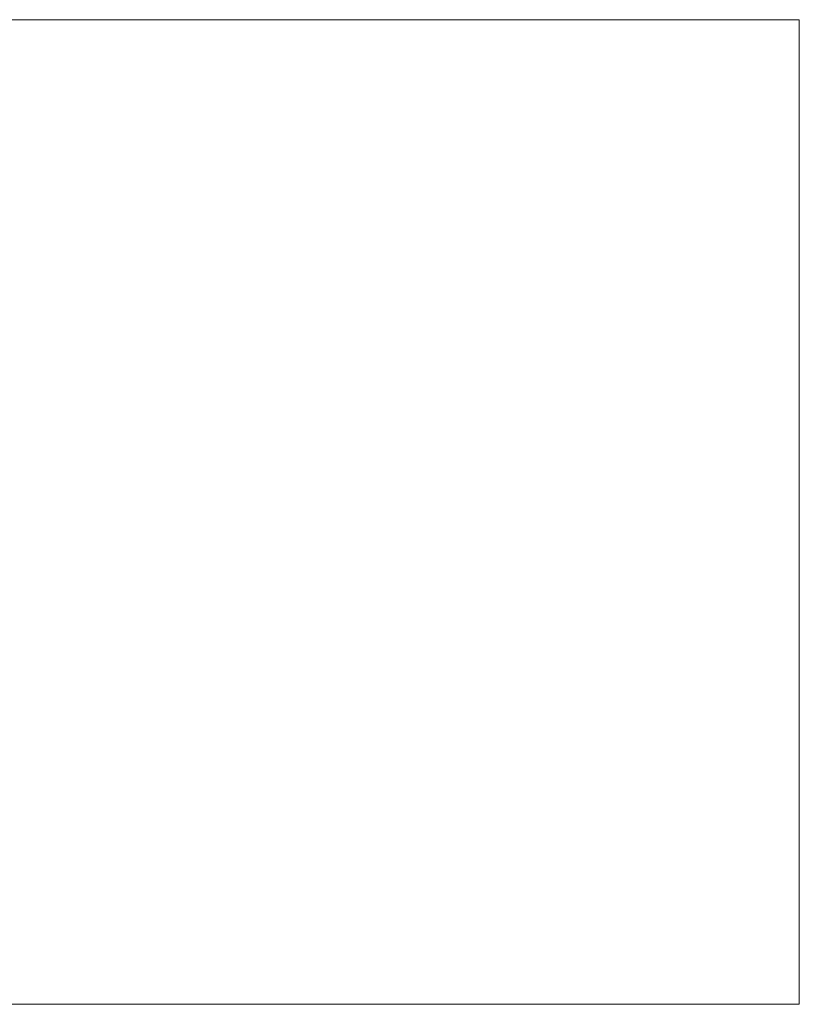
# Model space of a CAD drawing. Header units: millimetres. Extents: x -276 to 275, y -103 to 102.
# Tile 256 of 256: x 112 to 275, y -103 to 102. Entities that reach past the tile are written whole.
import ezdxf

# ---------------------------------------------------------------- set-up
doc = ezdxf.new("R2010")
doc.units = ezdxf.units.MM
doc.layers.add('C-PRKG', color=70, linetype='Continuous')

msp = doc.modelspace()

# ---------------------------------------------------------------- meshes
at = {"layer": 'C-PRKG', "lineweight": 9}
mesh = msp.add_polyface(dxfattribs=at)
corners = [(-275.9, 102.09), (-275.9, -103.3), (275.03, -103.3), (275.03, 102.09)]
mesh.append_faces([[corners[k] for k in face] for face in [(0, 1, 2, 3)]])
mesh = msp.add_polyface(dxfattribs=at)
corners = [(275.03, -103.3, -118.52), (-275.9, -103.3, -118.52), (-275.9, 102.09, -118.52), (275.03, 102.09, -118.52)]
mesh.append_faces([[corners[k] for k in face] for face in [(0, 1, 2, 3)]])
mesh = msp.add_polyface(dxfattribs=at)
corners = [(275.03, 102.09), (275.03, 102.09, -118.52), (-275.9, 102.09, -118.52), (-275.9, 102.09)]
mesh.append_faces([[corners[k] for k in face] for face in [(0, 1, 2, 3)]])
mesh = msp.add_polyface(dxfattribs=at)
corners = [(275.03, -103.3), (275.03, -103.3, -118.52), (275.03, 102.09, -118.52), (275.03, 102.09)]
mesh.append_faces([[corners[k] for k in face] for face in [(0, 1, 2, 3)]])
mesh = msp.add_polyface(dxfattribs=at)
corners = [(-275.9, -103.3), (-275.9, -103.3, -118.52), (275.03, -103.3, -118.52), (275.03, -103.3)]
mesh.append_faces([[corners[k] for k in face] for face in [(0, 1, 2, 3)]])

doc.saveas('drawing.dxf')
